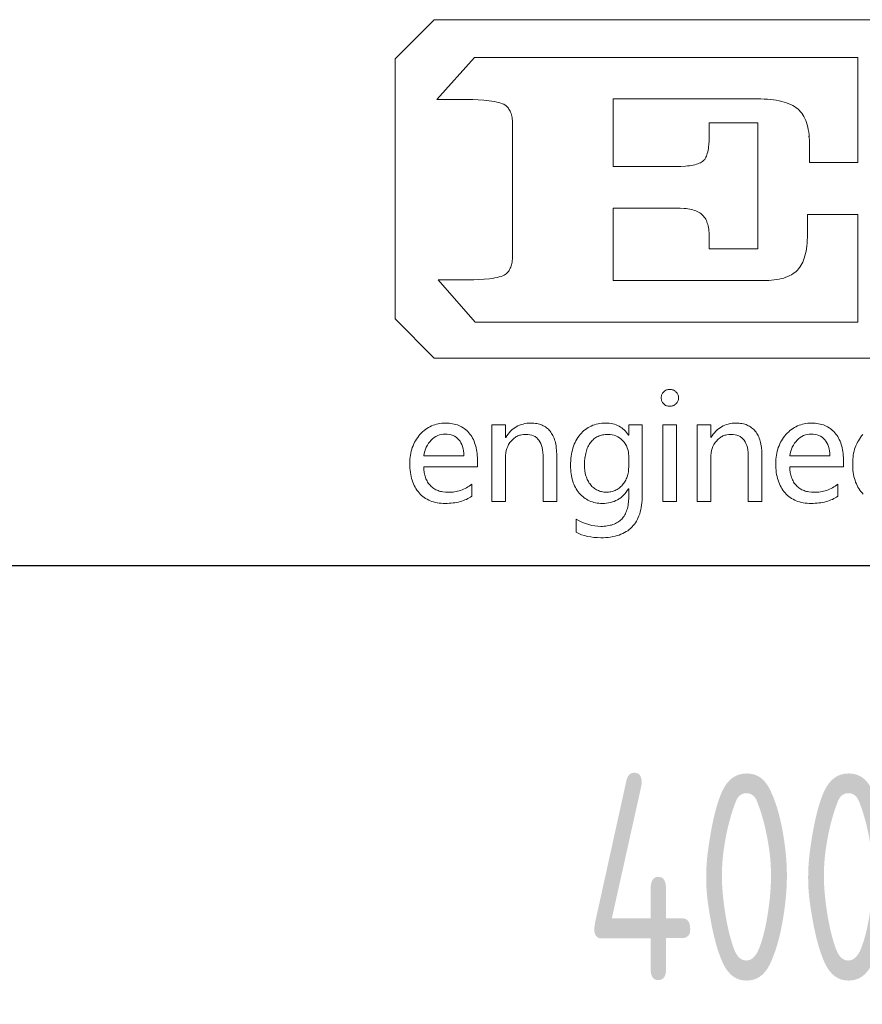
# Model space of a CAD drawing. Header units: millimetres. Extents: x -104 to 1580, y -20 to 1168.
# Tile 5 of 9: x 1322 to 1404, y 78 to 173. Entities that reach past the tile are written whole.
import ezdxf
from ezdxf.enums import TextEntityAlignment as Align

# ---------------------------------------------------------------- set-up
doc = ezdxf.new("R2010")
doc.units = ezdxf.units.MM
doc.header["$LTSCALE"] = 40
for name, color, linetype in [('1轮廓实线层', 7, 'Continuous'), ('6文字层', 3, 'Continuous'), ('图层 1', 7, 'Continuous'), ('图框层', 7, 'Continuous')]:
    doc.layers.add(name, color=color, linetype=linetype)
doc.styles.add('PC_TEXTSTYLE', font='isocp.shx', dxfattribs={"width": 0.8, "bigfont": 'hzfs.shx'})

# ---------------------------------------------------------------- blocks, each defined once
blk = doc.blocks.new('PC_TITLE_BLOCK')
for q in [(-40.396, 40.365), (-40.394, 40.343)]:
    blk.add_line((-40.396, 40.343), q)
at = {"layer": '1轮廓实线层'}
blk.add_line((-60, 30), (0, 30), dxfattribs=at)
at = {"layer": '图层 1', "lineweight": 0}
for p, q in [((-50.392, 42.226), (-49.444, 43.174)), ((-49.444, 43.174), (-32.306, 43.174)), ((-49.444, 43.174), (-49.444, 43.174)), ((-50.392, 35.95), (-50.392, 42.226)), ((-49.383, 41.246), (-48.472, 42.263)), ((-48.472, 42.263), (-45.127, 42.263)), ((-45.127, 42.263), (-39.218, 42.263)), ((-39.218, 42.263), (-39.218, 40.998)), ((-48.628, 41.246), (-49.383, 41.246)), ((-48.512, 41.244), (-48.628, 41.246)), ((-48.383, 41.239), (-48.512, 41.244)), ((-48.248, 41.228), (-48.383, 41.239)), ((-48.116, 41.215), (-48.248, 41.228)), ((-48.052, 41.204), (-48.116, 41.215)), ((-47.994, 41.196), (-48.052, 41.204)), ((-47.936, 41.186), (-47.994, 41.196)), ((-47.884, 41.173), (-47.936, 41.186)), ((-47.839, 41.159), (-47.884, 41.173)), ((-47.796, 41.146), (-47.839, 41.159)), ((-47.762, 41.133), (-47.796, 41.146)), ((-47.736, 41.114), (-47.762, 41.133)), ((-41.65, 41.262), (-45.127, 41.262)), ((-45.127, 41.262), (-45.127, 39.631)), ((-41.565, 41.26), (-41.65, 41.262)), ((-41.483, 41.257), (-41.565, 41.26)), ((-41.404, 41.252), (-41.483, 41.257)), ((-41.328, 41.246), (-41.404, 41.252)), ((-41.256, 41.239), (-41.328, 41.246)), ((-41.188, 41.228), (-41.256, 41.239)), ((-41.122, 41.215), (-41.188, 41.228)), ((-41.058, 41.202), (-41.122, 41.215)), ((-40.998, 41.186), (-41.058, 41.202)), ((-40.942, 41.167), (-40.998, 41.186)), ((-40.889, 41.146), (-40.942, 41.167)), ((-40.839, 41.125), (-40.889, 41.146)), ((-40.792, 41.101), (-40.839, 41.125)), ((-47.715, 41.099), (-47.736, 41.114)), ((-47.693, 41.08), (-47.715, 41.099)), ((-47.675, 41.059), (-47.693, 41.08)), ((-47.656, 41.038), (-47.675, 41.059)), ((-47.641, 41.014), (-47.656, 41.038)), ((-47.625, 40.99), (-47.641, 41.014)), ((-47.612, 40.964), (-47.625, 40.99)), ((-47.601, 40.938), (-47.612, 40.964)), ((-47.59, 40.908), (-47.601, 40.938)), ((-47.58, 40.879), (-47.59, 40.908)), ((-40.749, 41.077), (-40.792, 41.101)), ((-40.71, 41.048), (-40.749, 41.077)), ((-40.67, 41.019), (-40.71, 41.048)), ((-40.638, 40.988), (-40.67, 41.019)), ((-40.604, 40.953), (-40.638, 40.988)), ((-40.575, 40.916), (-40.604, 40.953)), ((-40.549, 40.877), (-40.575, 40.916)), ((-39.218, 40.998), (-39.218, 39.728)), ((-47.572, 40.848), (-47.58, 40.879)), ((-47.567, 40.813), (-47.572, 40.848)), ((-47.561, 40.779), (-47.567, 40.813)), ((-47.559, 40.742), (-47.561, 40.779)), ((-47.556, 40.705), (-47.559, 40.742)), ((-47.556, 40.666), (-47.556, 40.705)), ((-47.556, 37.471), (-47.556, 40.666)), ((-42.806, 40.367), (-42.806, 40.681)), ((-42.806, 40.681), (-41.637, 40.681)), ((-41.637, 40.681), (-41.637, 39.163)), ((-40.522, 40.835), (-40.549, 40.877)), ((-40.498, 40.79), (-40.522, 40.835)), ((-40.477, 40.742), (-40.498, 40.79)), ((-40.459, 40.692), (-40.477, 40.742)), ((-40.443, 40.639), (-40.459, 40.692)), ((-40.427, 40.581), (-40.443, 40.639)), ((-40.417, 40.523), (-40.427, 40.581)), ((-40.406, 40.462), (-40.417, 40.523)), ((-40.398, 40.396), (-40.406, 40.462)), ((-42.817, 40.153), (-42.809, 40.256)), ((-42.809, 40.256), (-42.806, 40.367)), ((-40.393, 40.33), (-40.398, 40.396)), ((-40.39, 40.262), (-40.393, 40.33)), ((-40.388, 40.188), (-40.39, 40.262)), ((-40.388, 39.728), (-40.388, 40.188)), ((-42.864, 39.913), (-42.854, 39.945)), ((-42.854, 39.945), (-42.843, 39.982)), ((-42.843, 39.982), (-42.835, 40.021)), ((-42.835, 40.021), (-42.827, 40.064)), ((-42.827, 40.064), (-42.822, 40.106)), ((-42.822, 40.106), (-42.817, 40.153)), ((-43.081, 39.694), (-43.049, 39.707)), ((-43.049, 39.707), (-43.02, 39.72)), ((-43.02, 39.72), (-42.994, 39.734)), ((-42.994, 39.734), (-42.972, 39.747)), ((-42.972, 39.747), (-42.951, 39.765)), ((-42.951, 39.765), (-42.936, 39.781)), ((-42.936, 39.781), (-42.917, 39.802)), ((-42.917, 39.802), (-42.904, 39.826)), ((-42.904, 39.826), (-42.888, 39.852)), ((-42.888, 39.852), (-42.875, 39.881)), ((-42.875, 39.881), (-42.864, 39.913)), ((-39.218, 39.728), (-40.388, 39.728)), ((-45.127, 39.631), (-43.617, 39.631)), ((-43.617, 39.631), (-43.493, 39.633)), ((-43.493, 39.633), (-43.382, 39.638)), ((-43.382, 39.638), (-43.329, 39.644)), ((-43.329, 39.644), (-43.281, 39.649)), ((-43.281, 39.649), (-43.234, 39.657)), ((-43.234, 39.657), (-43.192, 39.665)), ((-43.192, 39.665), (-43.152, 39.673)), ((-43.152, 39.673), (-43.112, 39.683)), ((-43.112, 39.683), (-43.081, 39.694)), ((-41.637, 39.163), (-41.637, 37.645)), ((-43.617, 38.627), (-45.127, 38.627)), ((-45.127, 38.627), (-45.127, 36.874)), ((-43.511, 38.625), (-43.617, 38.627)), ((-43.413, 38.619), (-43.511, 38.625)), ((-43.366, 38.614), (-43.413, 38.619)), ((-43.321, 38.606), (-43.366, 38.614)), ((-43.279, 38.598), (-43.321, 38.606)), ((-43.239, 38.59), (-43.279, 38.598)), ((-43.2, 38.58), (-43.239, 38.59)), ((-43.165, 38.566), (-43.2, 38.58)), ((-43.131, 38.556), (-43.165, 38.566)), ((-43.099, 38.54), (-43.131, 38.556)), ((-43.068, 38.527), (-43.099, 38.54)), ((-43.038, 38.508), (-43.068, 38.527)), ((-43.012, 38.493), (-43.038, 38.508)), ((-42.988, 38.474), (-43.012, 38.493)), ((-42.967, 38.453), (-42.988, 38.474)), ((-42.946, 38.432), (-42.967, 38.453)), ((-42.928, 38.408), (-42.946, 38.432)), ((-42.909, 38.382), (-42.928, 38.408)), ((-42.893, 38.355), (-42.909, 38.382)), ((-42.877, 38.326), (-42.893, 38.355)), ((-42.864, 38.295), (-42.877, 38.326)), ((-42.854, 38.263), (-42.864, 38.295)), ((-40.435, 37.994), (-40.435, 38.474)), ((-40.435, 38.474), (-39.218, 38.474)), ((-39.218, 38.474), (-39.218, 37.175)), ((-42.843, 38.229), (-42.854, 38.263)), ((-42.833, 38.194), (-42.843, 38.229)), ((-42.825, 38.155), (-42.833, 38.194)), ((-42.819, 38.115), (-42.825, 38.155)), ((-42.814, 38.075), (-42.819, 38.115)), ((-42.809, 38.031), (-42.814, 38.075)), ((-42.809, 37.986), (-42.809, 38.031)), ((-42.806, 37.941), (-42.809, 37.986)), ((-42.806, 37.645), (-42.806, 37.941)), ((-40.446, 37.777), (-40.44, 37.846)), ((-40.44, 37.846), (-40.438, 37.92)), ((-40.438, 37.92), (-40.435, 37.994)), ((-41.637, 37.645), (-42.806, 37.645)), ((-40.483, 37.526), (-40.469, 37.584)), ((-40.469, 37.584), (-40.459, 37.645)), ((-40.459, 37.645), (-40.451, 37.711)), ((-40.451, 37.711), (-40.446, 37.777)), ((-47.572, 37.289), (-47.567, 37.323)), ((-47.567, 37.323), (-47.561, 37.357)), ((-47.561, 37.357), (-47.559, 37.394)), ((-47.559, 37.394), (-47.556, 37.431)), ((-47.556, 37.431), (-47.556, 37.471)), ((-40.572, 37.278), (-40.551, 37.32)), ((-40.551, 37.32), (-40.53, 37.368)), ((-40.53, 37.368), (-40.512, 37.418)), ((-40.512, 37.418), (-40.496, 37.471)), ((-40.496, 37.471), (-40.483, 37.526)), ((-47.672, 37.077), (-47.654, 37.098)), ((-47.654, 37.098), (-47.638, 37.12)), ((-47.638, 37.12), (-47.625, 37.146)), ((-47.625, 37.146), (-47.612, 37.172)), ((-47.612, 37.172), (-47.598, 37.199)), ((-47.598, 37.199), (-47.588, 37.228)), ((-47.588, 37.228), (-47.58, 37.257)), ((-47.58, 37.257), (-47.572, 37.289)), ((-40.744, 37.069), (-40.71, 37.096)), ((-40.71, 37.096), (-40.678, 37.127)), ((-40.678, 37.127), (-40.649, 37.162)), ((-40.649, 37.162), (-40.62, 37.196)), ((-40.62, 37.196), (-40.596, 37.236)), ((-40.596, 37.236), (-40.572, 37.278)), ((-39.218, 37.175), (-39.218, 35.871)), ((-48.454, 35.871), (-49.349, 36.89)), ((-49.349, 36.89), (-48.61, 36.89)), ((-48.61, 36.89), (-48.493, 36.893)), ((-48.493, 36.893), (-48.367, 36.898)), ((-48.367, 36.898), (-48.237, 36.908)), ((-48.237, 36.908), (-48.108, 36.922)), ((-48.108, 36.922), (-48.045, 36.929)), ((-48.045, 36.929), (-47.984, 36.94)), ((-47.984, 36.94), (-47.928, 36.951)), ((-47.928, 36.951), (-47.878, 36.964)), ((-47.878, 36.964), (-47.831, 36.974)), ((-47.831, 36.974), (-47.791, 36.99)), ((-47.791, 36.99), (-47.757, 37.003)), ((-47.757, 37.003), (-47.73, 37.019)), ((-47.73, 37.019), (-47.709, 37.038)), ((-47.709, 37.038), (-47.691, 37.056)), ((-47.691, 37.056), (-47.672, 37.077)), ((-45.127, 36.874), (-41.515, 36.874)), ((-41.515, 36.874), (-41.441, 36.877)), ((-41.441, 36.877), (-41.372, 36.879)), ((-41.372, 36.879), (-41.304, 36.885)), ((-41.304, 36.885), (-41.238, 36.89)), ((-41.238, 36.89), (-41.177, 36.9)), ((-41.177, 36.9), (-41.116, 36.911)), ((-41.116, 36.911), (-41.061, 36.924)), ((-41.061, 36.924), (-41.008, 36.937)), ((-41.008, 36.937), (-40.955, 36.956)), ((-40.955, 36.956), (-40.908, 36.974)), ((-40.908, 36.974), (-40.863, 36.995)), ((-40.863, 36.995), (-40.821, 37.017)), ((-40.821, 37.017), (-40.781, 37.043)), ((-40.781, 37.043), (-40.744, 37.069)), ((-49.444, 35.002), (-50.392, 35.95)), ((-39.218, 35.871), (-48.454, 35.871)), ((-48.454, 35.871), (-48.454, 35.871)), ((-9.094, 35.002), (-49.444, 35.002))]:
    blk.add_line(p, q, dxfattribs=at)
for points in [[(-43.965, 34.046), (-43.965, 34.067), (-43.963, 34.086), (-43.957, 34.107), (-43.952, 34.125), (-43.942, 34.144), (-43.934, 34.16), (-43.92, 34.176), (-43.907, 34.191), (-43.891, 34.205), (-43.876, 34.218), (-43.857, 34.228), (-43.841, 34.236), (-43.823, 34.242), (-43.802, 34.247), (-43.78, 34.25), (-43.759, 34.25), (-43.738, 34.25), (-43.717, 34.247), (-43.699, 34.242), (-43.677, 34.236), (-43.659, 34.228), (-43.643, 34.218), (-43.625, 34.205), (-43.611, 34.191), (-43.596, 34.178), (-43.582, 34.16), (-43.572, 34.144), (-43.564, 34.125), (-43.559, 34.107), (-43.553, 34.089), (-43.551, 34.067), (-43.548, 34.046), (-43.551, 34.023), (-43.553, 34.004), (-43.559, 33.983), (-43.564, 33.964), (-43.572, 33.948), (-43.582, 33.93), (-43.596, 33.914), (-43.611, 33.901), (-43.625, 33.885), (-43.643, 33.875), (-43.659, 33.864), (-43.677, 33.856), (-43.699, 33.851), (-43.717, 33.846), (-43.738, 33.843), (-43.759, 33.843), (-43.78, 33.843), (-43.802, 33.846), (-43.823, 33.851), (-43.841, 33.856), (-43.86, 33.864), (-43.876, 33.875), (-43.891, 33.885), (-43.907, 33.901), (-43.92, 33.914), (-43.934, 33.93), (-43.944, 33.948), (-43.952, 33.964), (-43.957, 33.983), (-43.963, 34.004), (-43.965, 34.023), (-43.965, 34.046), (-43.965, 34.046)], [(-48.404, 32.383), (-49.7, 32.383), (-49.695, 32.312), (-49.687, 32.243), (-49.679, 32.211), (-49.671, 32.18), (-49.663, 32.151), (-49.655, 32.121), (-49.645, 32.092), (-49.631, 32.066), (-49.618, 32.04), (-49.605, 32.013), (-49.589, 31.989), (-49.573, 31.968), (-49.555, 31.944), (-49.536, 31.926), (-49.518, 31.905), (-49.497, 31.886), (-49.476, 31.871), (-49.452, 31.855), (-49.428, 31.839), (-49.404, 31.826), (-49.378, 31.815), (-49.352, 31.805), (-49.325, 31.794), (-49.296, 31.786), (-49.267, 31.781), (-49.238, 31.773), (-49.175, 31.768), (-49.106, 31.765), (-49.069, 31.765), (-49.029, 31.768), (-48.992, 31.77), (-48.955, 31.776), (-48.916, 31.784), (-48.882, 31.791), (-48.845, 31.802), (-48.808, 31.812), (-48.773, 31.826), (-48.739, 31.842), (-48.702, 31.857), (-48.668, 31.876), (-48.636, 31.894), (-48.602, 31.916), (-48.567, 31.939), (-48.536, 31.963), (-48.536, 31.67), (-48.567, 31.649), (-48.599, 31.63), (-48.633, 31.612), (-48.668, 31.593), (-48.705, 31.58), (-48.742, 31.564), (-48.781, 31.551), (-48.821, 31.541), (-48.86, 31.53), (-48.903, 31.522), (-48.948, 31.514), (-48.992, 31.509), (-49.037, 31.503), (-49.085, 31.501), (-49.135, 31.498), (-49.183, 31.498), (-49.233, 31.498), (-49.28, 31.501), (-49.328, 31.506), (-49.373, 31.514), (-49.418, 31.522), (-49.46, 31.533), (-49.502, 31.546), (-49.542, 31.562), (-49.579, 31.578), (-49.616, 31.596), (-49.653, 31.617), (-49.687, 31.641), (-49.719, 31.665), (-49.75, 31.691), (-49.782, 31.72), (-49.811, 31.752), (-49.837, 31.784), (-49.864, 31.818), (-49.888, 31.855), (-49.909, 31.892), (-49.93, 31.931), (-49.948, 31.971), (-49.964, 32.013), (-49.98, 32.055), (-49.993, 32.1), (-50.004, 32.148), (-50.014, 32.195), (-50.022, 32.246), (-50.027, 32.296), (-50.033, 32.348), (-50.035, 32.401), (-50.035, 32.457), (-50.035, 32.51), (-50.033, 32.562), (-50.027, 32.613), (-50.02, 32.663), (-50.012, 32.71), (-50.001, 32.755), (-49.988, 32.803), (-49.975, 32.845), (-49.956, 32.89), (-49.94, 32.932), (-49.919, 32.972), (-49.895, 33.011), (-49.872, 33.051), (-49.845, 33.088), (-49.819, 33.125), (-49.79, 33.159), (-49.758, 33.193), (-49.726, 33.225), (-49.692, 33.254), (-49.658, 33.281), (-49.624, 33.304), (-49.587, 33.328), (-49.55, 33.349), (-49.513, 33.368), (-49.473, 33.384), (-49.433, 33.397), (-49.394, 33.407), (-49.352, 33.418), (-49.309, 33.426), (-49.264, 33.431), (-49.219, 33.434), (-49.175, 33.436), (-49.13, 33.434), (-49.087, 33.431), (-49.045, 33.426), (-49.003, 33.42), (-48.963, 33.413), (-48.924, 33.402), (-48.887, 33.391), (-48.852, 33.378), (-48.816, 33.362), (-48.784, 33.344), (-48.75, 33.325), (-48.72, 33.304), (-48.689, 33.281), (-48.662, 33.257), (-48.633, 33.23), (-48.607, 33.201), (-48.583, 33.172), (-48.559, 33.141), (-48.538, 33.109), (-48.52, 33.075), (-48.501, 33.038), (-48.483, 33.001), (-48.47, 32.961), (-48.454, 32.921), (-48.443, 32.879), (-48.433, 32.837), (-48.425, 32.792), (-48.417, 32.747), (-48.412, 32.7), (-48.406, 32.652), (-48.404, 32.599), (-48.404, 32.549), (-48.404, 32.383), (-48.404, 32.383)], [(-46.489, 31.541), (-46.817, 31.541), (-46.817, 32.594), (-46.817, 32.663), (-46.822, 32.729), (-46.83, 32.787), (-46.843, 32.845), (-46.856, 32.895), (-46.875, 32.943), (-46.896, 32.985), (-46.92, 33.022), (-46.933, 33.04), (-46.949, 33.056), (-46.962, 33.069), (-46.978, 33.085), (-46.996, 33.098), (-47.012, 33.109), (-47.031, 33.119), (-47.052, 33.13), (-47.091, 33.143), (-47.136, 33.156), (-47.184, 33.162), (-47.234, 33.164), (-47.287, 33.162), (-47.337, 33.154), (-47.361, 33.148), (-47.385, 33.143), (-47.408, 33.133), (-47.429, 33.125), (-47.451, 33.114), (-47.472, 33.101), (-47.493, 33.088), (-47.514, 33.075), (-47.551, 33.04), (-47.588, 33.003), (-47.619, 32.964), (-47.649, 32.919), (-47.672, 32.871), (-47.691, 32.821), (-47.707, 32.771), (-47.717, 32.716), (-47.725, 32.657), (-47.728, 32.597), (-47.728, 31.541), (-48.055, 31.541), (-48.055, 33.391), (-47.728, 33.391), (-47.728, 33.085), (-47.72, 33.085), (-47.693, 33.127), (-47.664, 33.167), (-47.635, 33.204), (-47.604, 33.238), (-47.572, 33.27), (-47.538, 33.299), (-47.501, 33.325), (-47.464, 33.349), (-47.424, 33.368), (-47.385, 33.386), (-47.342, 33.402), (-47.3, 33.413), (-47.255, 33.423), (-47.21, 33.431), (-47.163, 33.434), (-47.113, 33.436), (-47.076, 33.434), (-47.039, 33.431), (-47.004, 33.428), (-46.97, 33.423), (-46.936, 33.415), (-46.904, 33.407), (-46.875, 33.399), (-46.843, 33.386), (-46.817, 33.373), (-46.788, 33.36), (-46.761, 33.344), (-46.738, 33.325), (-46.714, 33.307), (-46.69, 33.286), (-46.669, 33.265), (-46.648, 33.241), (-46.629, 33.214), (-46.611, 33.188), (-46.595, 33.162), (-46.579, 33.133), (-46.566, 33.101), (-46.553, 33.069), (-46.54, 33.035), (-46.529, 33.001), (-46.521, 32.964), (-46.513, 32.927), (-46.505, 32.887), (-46.5, 32.848), (-46.492, 32.763), (-46.489, 32.673), (-46.489, 31.541), (-46.489, 31.541)], [(-44.425, 31.696), (-44.425, 31.633), (-44.427, 31.572), (-44.433, 31.512), (-44.441, 31.456), (-44.448, 31.401), (-44.459, 31.348), (-44.472, 31.295), (-44.485, 31.247), (-44.504, 31.2), (-44.522, 31.155), (-44.541, 31.113), (-44.565, 31.071), (-44.588, 31.031), (-44.615, 30.994), (-44.644, 30.96), (-44.673, 30.925), (-44.705, 30.894), (-44.739, 30.865), (-44.776, 30.838), (-44.813, 30.815), (-44.852, 30.791), (-44.895, 30.77), (-44.94, 30.751), (-44.984, 30.733), (-45.032, 30.719), (-45.082, 30.706), (-45.135, 30.696), (-45.188, 30.685), (-45.243, 30.677), (-45.301, 30.674), (-45.359, 30.669), (-45.42, 30.669), (-45.507, 30.672), (-45.589, 30.677), (-45.668, 30.688), (-45.742, 30.701), (-45.816, 30.719), (-45.887, 30.741), (-45.956, 30.767), (-46.019, 30.799), (-46.019, 31.115), (-45.943, 31.073), (-45.866, 31.039), (-45.792, 31.01), (-45.716, 30.986), (-45.645, 30.965), (-45.571, 30.952), (-45.499, 30.944), (-45.425, 30.941), (-45.386, 30.941), (-45.346, 30.944), (-45.307, 30.949), (-45.27, 30.952), (-45.233, 30.96), (-45.198, 30.968), (-45.164, 30.975), (-45.132, 30.986), (-45.101, 30.997), (-45.072, 31.01), (-45.043, 31.026), (-45.016, 31.041), (-44.99, 31.06), (-44.966, 31.079), (-44.942, 31.097), (-44.921, 31.118), (-44.9, 31.142), (-44.881, 31.166), (-44.863, 31.192), (-44.847, 31.218), (-44.831, 31.247), (-44.818, 31.277), (-44.805, 31.308), (-44.794, 31.34), (-44.784, 31.374), (-44.776, 31.411), (-44.768, 31.446), (-44.763, 31.485), (-44.757, 31.525), (-44.755, 31.564), (-44.752, 31.607), (-44.752, 31.652), (-44.752, 31.847), (-44.757, 31.847), (-44.786, 31.805), (-44.815, 31.765), (-44.845, 31.728), (-44.876, 31.694), (-44.911, 31.662), (-44.945, 31.633), (-44.982, 31.609), (-45.021, 31.586), (-45.061, 31.564), (-45.103, 31.546), (-45.145, 31.533), (-45.19, 31.52), (-45.238, 31.509), (-45.285, 31.503), (-45.336, 31.498), (-45.388, 31.498), (-45.431, 31.498), (-45.473, 31.501), (-45.512, 31.506), (-45.552, 31.514), (-45.592, 31.522), (-45.629, 31.533), (-45.666, 31.546), (-45.703, 31.559), (-45.737, 31.578), (-45.769, 31.596), (-45.8, 31.614), (-45.832, 31.638), (-45.861, 31.662), (-45.89, 31.688), (-45.919, 31.718), (-45.945, 31.746), (-45.969, 31.778), (-45.993, 31.812), (-46.017, 31.847), (-46.038, 31.881), (-46.056, 31.918), (-46.072, 31.958), (-46.088, 31.997), (-46.101, 32.037), (-46.114, 32.079), (-46.125, 32.121), (-46.133, 32.166), (-46.141, 32.211), (-46.146, 32.259), (-46.151, 32.309), (-46.154, 32.356), (-46.154, 32.409), (-46.154, 32.467), (-46.151, 32.523), (-46.146, 32.578), (-46.141, 32.634), (-46.133, 32.684), (-46.122, 32.737), (-46.109, 32.784), (-46.096, 32.832), (-46.08, 32.879), (-46.064, 32.924), (-46.046, 32.966), (-46.025, 33.009), (-46.001, 33.048), (-45.977, 33.088), (-45.951, 33.125), (-45.924, 33.159), (-45.893, 33.193), (-45.864, 33.225), (-45.832, 33.254), (-45.798, 33.281), (-45.763, 33.304), (-45.729, 33.328), (-45.692, 33.349), (-45.655, 33.365), (-45.615, 33.384), (-45.573, 33.397), (-45.534, 33.407), (-45.491, 33.418), (-45.446, 33.426), (-45.402, 33.431), (-45.354, 33.434), (-45.307, 33.436), (-45.262, 33.434), (-45.219, 33.431), (-45.175, 33.426), (-45.135, 33.418), (-45.095, 33.407), (-45.056, 33.394), (-45.021, 33.378), (-44.984, 33.362), (-44.953, 33.341), (-44.921, 33.32), (-44.889, 33.296), (-44.86, 33.27), (-44.831, 33.241), (-44.808, 33.209), (-44.781, 33.178), (-44.757, 33.141), (-44.752, 33.141), (-44.752, 33.391), (-44.425, 33.391), (-44.425, 31.696), (-44.425, 31.696)], [(-43.928, 31.541), (-43.928, 33.391), (-43.598, 33.391), (-43.598, 31.541), (-43.928, 31.541), (-43.928, 31.541)], [(-41.536, 31.541), (-41.864, 31.541), (-41.864, 32.594), (-41.864, 32.663), (-41.869, 32.729), (-41.877, 32.787), (-41.887, 32.845), (-41.903, 32.895), (-41.922, 32.943), (-41.943, 32.985), (-41.967, 33.022), (-41.98, 33.04), (-41.996, 33.056), (-42.009, 33.069), (-42.025, 33.085), (-42.043, 33.098), (-42.059, 33.109), (-42.077, 33.119), (-42.096, 33.13), (-42.138, 33.143), (-42.183, 33.156), (-42.228, 33.162), (-42.281, 33.164), (-42.334, 33.162), (-42.384, 33.154), (-42.407, 33.148), (-42.431, 33.143), (-42.452, 33.133), (-42.476, 33.125), (-42.497, 33.114), (-42.518, 33.101), (-42.539, 33.088), (-42.561, 33.075), (-42.598, 33.04), (-42.635, 33.003), (-42.666, 32.964), (-42.695, 32.919), (-42.719, 32.871), (-42.738, 32.821), (-42.753, 32.771), (-42.764, 32.716), (-42.772, 32.657), (-42.772, 32.597), (-42.772, 31.541), (-43.102, 31.541), (-43.102, 33.391), (-42.772, 33.391), (-42.772, 33.085), (-42.767, 33.085), (-42.74, 33.127), (-42.711, 33.167), (-42.682, 33.204), (-42.65, 33.238), (-42.616, 33.27), (-42.582, 33.299), (-42.547, 33.325), (-42.51, 33.349), (-42.471, 33.368), (-42.431, 33.386), (-42.389, 33.402), (-42.347, 33.413), (-42.302, 33.423), (-42.257, 33.431), (-42.207, 33.434), (-42.159, 33.436), (-42.122, 33.434), (-42.085, 33.431), (-42.051, 33.428), (-42.017, 33.423), (-41.982, 33.415), (-41.951, 33.407), (-41.919, 33.399), (-41.89, 33.386), (-41.864, 33.373), (-41.835, 33.36), (-41.808, 33.344), (-41.784, 33.325), (-41.761, 33.307), (-41.737, 33.286), (-41.716, 33.265), (-41.695, 33.241), (-41.676, 33.214), (-41.658, 33.188), (-41.642, 33.162), (-41.626, 33.133), (-41.61, 33.101), (-41.6, 33.069), (-41.586, 33.035), (-41.576, 33.001), (-41.568, 32.964), (-41.56, 32.927), (-41.552, 32.887), (-41.547, 32.848), (-41.539, 32.763), (-41.536, 32.673), (-41.536, 31.541), (-41.536, 31.541)], [(-39.569, 32.383), (-40.863, 32.383), (-40.86, 32.312), (-40.85, 32.243), (-40.844, 32.211), (-40.836, 32.18), (-40.829, 32.151), (-40.821, 32.121), (-40.807, 32.092), (-40.797, 32.066), (-40.784, 32.04), (-40.77, 32.013), (-40.755, 31.989), (-40.739, 31.968), (-40.72, 31.944), (-40.702, 31.926), (-40.683, 31.905), (-40.662, 31.886), (-40.641, 31.871), (-40.617, 31.855), (-40.594, 31.839), (-40.57, 31.826), (-40.543, 31.815), (-40.517, 31.805), (-40.491, 31.794), (-40.462, 31.786), (-40.432, 31.781), (-40.403, 31.773), (-40.34, 31.768), (-40.271, 31.765), (-40.234, 31.765), (-40.195, 31.768), (-40.158, 31.77), (-40.118, 31.776), (-40.081, 31.784), (-40.047, 31.791), (-40.01, 31.802), (-39.973, 31.812), (-39.939, 31.826), (-39.902, 31.842), (-39.867, 31.857), (-39.833, 31.876), (-39.801, 31.894), (-39.767, 31.916), (-39.733, 31.939), (-39.701, 31.963), (-39.701, 31.67), (-39.733, 31.649), (-39.764, 31.63), (-39.799, 31.612), (-39.833, 31.593), (-39.87, 31.58), (-39.907, 31.564), (-39.947, 31.551), (-39.986, 31.541), (-40.026, 31.53), (-40.068, 31.522), (-40.113, 31.514), (-40.158, 31.509), (-40.203, 31.503), (-40.25, 31.501), (-40.298, 31.498), (-40.348, 31.498), (-40.398, 31.498), (-40.446, 31.501), (-40.493, 31.506), (-40.538, 31.514), (-40.583, 31.522), (-40.625, 31.533), (-40.667, 31.546), (-40.707, 31.562), (-40.744, 31.578), (-40.781, 31.596), (-40.818, 31.617), (-40.852, 31.641), (-40.884, 31.665), (-40.916, 31.691), (-40.947, 31.72), (-40.976, 31.752), (-41.003, 31.784), (-41.029, 31.818), (-41.053, 31.855), (-41.074, 31.892), (-41.095, 31.931), (-41.114, 31.971), (-41.13, 32.013), (-41.145, 32.055), (-41.159, 32.1), (-41.169, 32.148), (-41.18, 32.195), (-41.188, 32.246), (-41.193, 32.296), (-41.198, 32.348), (-41.201, 32.401), (-41.201, 32.457), (-41.201, 32.51), (-41.196, 32.562), (-41.193, 32.613), (-41.185, 32.663), (-41.177, 32.71), (-41.166, 32.755), (-41.153, 32.803), (-41.14, 32.845), (-41.122, 32.89), (-41.103, 32.932), (-41.085, 32.972), (-41.061, 33.011), (-41.037, 33.051), (-41.011, 33.088), (-40.984, 33.125), (-40.955, 33.159), (-40.924, 33.193), (-40.889, 33.225), (-40.858, 33.254), (-40.823, 33.281), (-40.789, 33.304), (-40.752, 33.328), (-40.715, 33.349), (-40.678, 33.368), (-40.638, 33.384), (-40.599, 33.397), (-40.557, 33.407), (-40.517, 33.418), (-40.475, 33.426), (-40.43, 33.431), (-40.385, 33.434), (-40.34, 33.436), (-40.295, 33.434), (-40.253, 33.431), (-40.211, 33.426), (-40.168, 33.42), (-40.129, 33.413), (-40.089, 33.402), (-40.052, 33.391), (-40.018, 33.378), (-39.981, 33.362), (-39.949, 33.344), (-39.915, 33.325), (-39.886, 33.304), (-39.854, 33.281), (-39.828, 33.257), (-39.799, 33.23), (-39.772, 33.201), (-39.749, 33.172), (-39.725, 33.141), (-39.704, 33.109), (-39.683, 33.075), (-39.667, 33.038), (-39.648, 33.001), (-39.632, 32.961), (-39.619, 32.921), (-39.609, 32.879), (-39.598, 32.837), (-39.59, 32.792), (-39.582, 32.747), (-39.577, 32.7), (-39.572, 32.652), (-39.569, 32.599), (-39.569, 32.549), (-39.569, 32.383), (-39.569, 32.383)], [(-39.091, 31.72), (-39.118, 31.752), (-39.147, 31.784), (-39.17, 31.818), (-39.194, 31.855), (-39.218, 31.892), (-39.236, 31.931), (-39.255, 31.971), (-39.273, 32.013), (-39.287, 32.055), (-39.3, 32.1), (-39.313, 32.148), (-39.321, 32.195), (-39.329, 32.246), (-39.337, 32.296), (-39.339, 32.348), (-39.342, 32.401), (-39.345, 32.457), (-39.342, 32.51), (-39.339, 32.562), (-39.334, 32.613), (-39.329, 32.663), (-39.321, 32.71), (-39.31, 32.755), (-39.297, 32.803), (-39.281, 32.845), (-39.265, 32.89), (-39.247, 32.932), (-39.229, 32.972), (-39.205, 33.011), (-39.181, 33.051), (-39.155, 33.088), (-39.128, 33.125), (-39.097, 33.159)], [(-48.731, 32.647), (-48.734, 32.708), (-48.739, 32.763), (-48.75, 32.818), (-48.763, 32.869), (-48.779, 32.916), (-48.8, 32.958), (-48.823, 32.998), (-48.85, 33.035), (-48.882, 33.067), (-48.916, 33.093), (-48.953, 33.117), (-48.992, 33.138), (-49.035, 33.151), (-49.08, 33.162), (-49.13, 33.17), (-49.18, 33.172), (-49.227, 33.17), (-49.275, 33.162), (-49.32, 33.151), (-49.362, 33.135), (-49.404, 33.114), (-49.444, 33.09), (-49.484, 33.059), (-49.518, 33.027), (-49.552, 32.987), (-49.584, 32.948), (-49.61, 32.903), (-49.637, 32.858), (-49.655, 32.808), (-49.674, 32.758), (-49.687, 32.702), (-49.7, 32.647), (-48.731, 32.647), (-48.731, 32.647)], [(-44.752, 32.642), (-44.755, 32.694), (-44.76, 32.745), (-44.771, 32.795), (-44.786, 32.842), (-44.808, 32.887), (-44.831, 32.929), (-44.863, 32.972), (-44.895, 33.011), (-44.934, 33.046), (-44.974, 33.077), (-45.013, 33.104), (-45.058, 33.125), (-45.103, 33.143), (-45.151, 33.154), (-45.201, 33.162), (-45.254, 33.164), (-45.288, 33.164), (-45.32, 33.162), (-45.349, 33.156), (-45.38, 33.151), (-45.41, 33.146), (-45.439, 33.138), (-45.465, 33.127), (-45.491, 33.114), (-45.518, 33.101), (-45.542, 33.088), (-45.565, 33.072), (-45.589, 33.053), (-45.61, 33.035), (-45.631, 33.014), (-45.652, 32.993), (-45.671, 32.969), (-45.689, 32.943), (-45.705, 32.916), (-45.721, 32.89), (-45.734, 32.861), (-45.75, 32.832), (-45.761, 32.8), (-45.771, 32.768), (-45.782, 32.734), (-45.79, 32.7), (-45.798, 32.665), (-45.806, 32.628), (-45.811, 32.591), (-45.816, 32.512), (-45.819, 32.428), (-45.816, 32.356), (-45.811, 32.288), (-45.8, 32.222), (-45.784, 32.161), (-45.774, 32.132), (-45.763, 32.103), (-45.753, 32.076), (-45.74, 32.05), (-45.724, 32.024), (-45.711, 31.997), (-45.692, 31.974), (-45.676, 31.95), (-45.658, 31.929), (-45.639, 31.908), (-45.618, 31.889), (-45.597, 31.871), (-45.576, 31.855), (-45.555, 31.839), (-45.531, 31.826), (-45.507, 31.815), (-45.483, 31.805), (-45.46, 31.794), (-45.433, 31.786), (-45.407, 31.781), (-45.38, 31.776), (-45.351, 31.77), (-45.322, 31.77), (-45.293, 31.768), (-45.264, 31.77), (-45.235, 31.77), (-45.206, 31.776), (-45.18, 31.778), (-45.153, 31.786), (-45.127, 31.794), (-45.101, 31.802), (-45.077, 31.812), (-45.053, 31.823), (-45.029, 31.836), (-45.006, 31.85), (-44.984, 31.865), (-44.963, 31.884), (-44.942, 31.902), (-44.921, 31.921), (-44.903, 31.942), (-44.884, 31.966), (-44.866, 31.987), (-44.85, 32.01), (-44.837, 32.034), (-44.823, 32.061), (-44.81, 32.087), (-44.8, 32.114), (-44.789, 32.14), (-44.773, 32.198), (-44.76, 32.256), (-44.755, 32.319), (-44.752, 32.385), (-44.752, 32.642), (-44.752, 32.642)], [(-39.897, 32.647), (-39.899, 32.708), (-39.904, 32.763), (-39.915, 32.818), (-39.928, 32.869), (-39.944, 32.916), (-39.965, 32.958), (-39.989, 32.998), (-40.015, 33.035), (-40.047, 33.067), (-40.081, 33.093), (-40.118, 33.117), (-40.158, 33.138), (-40.2, 33.151), (-40.245, 33.162), (-40.295, 33.17), (-40.345, 33.172), (-40.393, 33.17), (-40.44, 33.162), (-40.485, 33.151), (-40.528, 33.135), (-40.57, 33.114), (-40.609, 33.09), (-40.649, 33.059), (-40.683, 33.027), (-40.718, 32.987), (-40.749, 32.948), (-40.776, 32.903), (-40.802, 32.858), (-40.821, 32.808), (-40.839, 32.758), (-40.852, 32.702), (-40.863, 32.647), (-39.897, 32.647), (-39.897, 32.647)]]:
    blk.add_lwpolyline(points, dxfattribs=at)
at = {"layer": '6文字层', "style": 'PC_TEXTSTYLE', "flags": 8}
for tag, height, width, p, p2 in [('产品名称或材料标记', 7, 0.600652, (-113.463, 28.635), (-66.422, 28.635)), ('图样名称', 5, 2.004495, (-54.785, 19.978), (-5.268, 19.978)), ('标准化', 3.5, 1.023147, (-133.835, 15.372), (-120.752, 15.372)), ('重量', 3.5, 1.408247, (-88.457, 7.542), (-76.549, 7.542)), ('比例', 3.5, 1.385287, (-73.354, 7.542), (-61.929, 7.542)), ('图样代号', 5, 2.006536, (-54.785, 5.63), (-5.516, 5.63)), ('审核', 3.5, 1.579393, (-163.989, 5.367), (-150.634, 5.367)), ('共几页', 3.5, 0.557144, (-108.073, 0.625), (-101.045, 0.625)), ('工艺', 3.5, 1.621807, (-164.21, 0.371), (-150.891, 0.371)), ('日期', 3.5, 1.560088, (-133.835, 0.371), (-120.752, 0.371))]:
    blk.add_attdef(tag, text='', height=height, dxfattribs=dict(at, width=width)).set_placement(p, p2, align=Align.FIT)
at = {"layer": '6文字层', "style": 'PC_TEXTSTYLE', "width": 9.905045, "flags": 8}
blk.add_attdef('设计', text='', height=3.5, rotation=358.4644, dxfattribs=at).set_placement((-164.229, 15.372), (-150.367, 15), align=Align.FIT)
at = {"layer": '6文字层', "color": 3, "style": 'PC_TEXTSTYLE', "width": 0.56476, "flags": 8}
blk.add_attdef('第几页', text='', height=3.5, dxfattribs=at).set_placement((-78.287, 0.753), (-71.163, 0.753), align=Align.FIT)
at = {"layer": '6文字层', "ltscale": 10, "style": 'PC_TEXTSTYLE', "flags": 1}
blk.add_attdef('图纸张数', (-58.679, -0.492), '', height=2.5, dxfattribs=at)

msp = doc.modelspace()

# ---------------------------------------------------------------- block references
at = {"layer": '图框层'}
ref = msp.add_blockref('PC_TITLE_BLOCK', (1560, 0), dxfattribs=dict(at, xscale=4, yscale=4, zscale=4))
ref.add_attrib('图样名称', '400主动车轮装配', dxfattribs={"layer": '6文字层', "height": 20, "style": 'PC_TEXTSTYLE', "width": 0.8}).set_placement((1439.893, 79.911), align=Align.CENTER)

doc.saveas('drawing.dxf')
